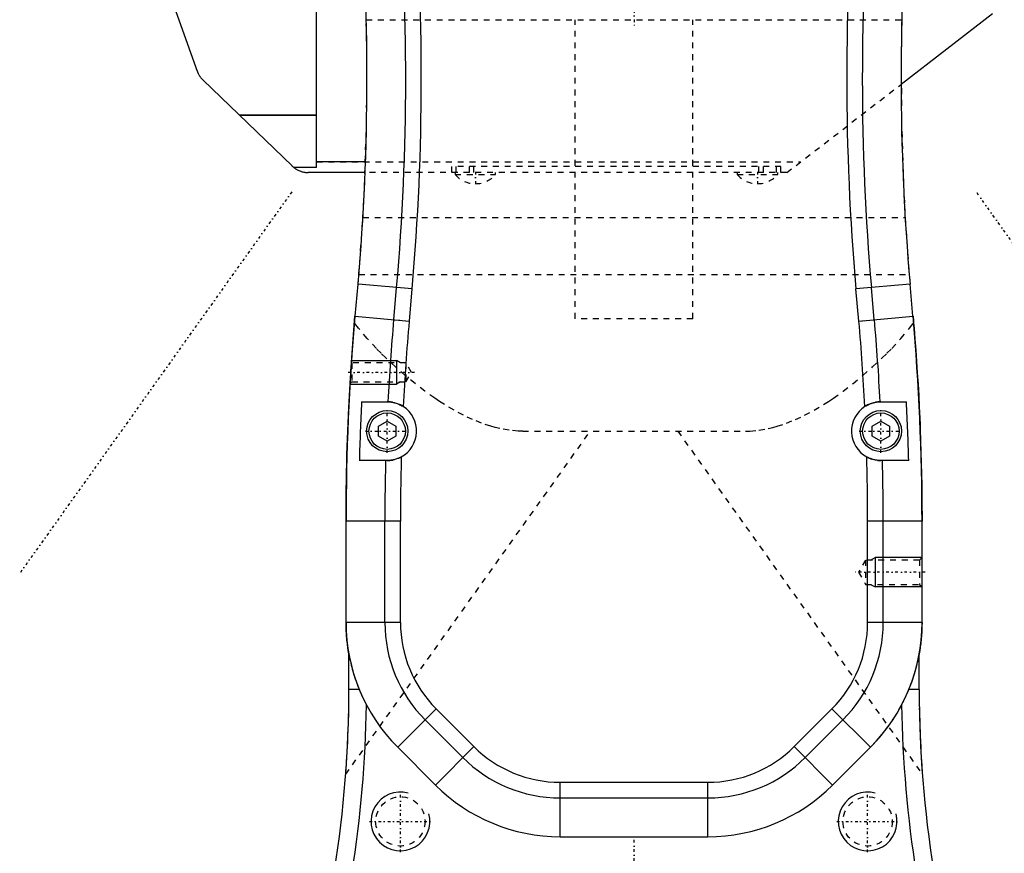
# Model space of a CAD drawing. Extents: x -202 to 415, y -1 to 644.
# Tile 4 of 9: x -5 to 163, y 378 to 520. Entities that reach past the tile are written whole.
import ezdxf

# ---------------------------------------------------------------- set-up
doc = ezdxf.new("R2010")
doc.units = 0
doc.linetypes.add('CENTER', pattern=[1.5, 0.45, -0.5, 0.05, -0.5])
doc.linetypes.add('DASHED', pattern=[2, 1, -1])
for name, color, linetype in [('AM_0', 7, 'CONTINUOUS'), ('AM_10', 7, 'CONTINUOUS'), ('AM_3', 7, 'DASHED'), ('AM_7', 7, 'CENTER')]:
    doc.layers.add(name, color=color, linetype=linetype)

msp = doc.modelspace()

# ---------------------------------------------------------------- linework, layer by layer
at = {"layer": 'AM_0', "color": 7, "linetype": 'CONTINUOUS'}
for p, q in [((14.23, 543.37), (25.68, 511.24)), ((46, 494.86), (46, 530.76)), ((161, 521), (145.44, 509)), ((41.81, 495.12), (26.68, 509.71)), ((46, 503.75), (32.86, 503.75)), ((32.88, 503.73), (46, 503.73)), ((46, 494.86), (42.1, 494.86)), ((54.31, 495.8), (46, 495.8)), ((54.25, 494), (44.58, 494)), ((52.56, 469.54), (53.04, 475.02)), ((62.25, 474.21), (53.04, 475.02)), ((59.13, 468.96), (59.61, 474.44)), ((61.77, 468.73), (62.25, 474.21)), ((146.96, 475.02), (137.75, 474.21)), ((138.23, 468.73), (137.75, 474.21)), ((140.87, 468.96), (140.39, 474.44)), ((147.44, 469.54), (146.96, 475.02)), ((51.92, 461.71), (52.52, 469.54)), ((52.52, 469.54), (61.77, 468.73)), ((138.23, 468.73), (147.48, 469.54)), ((147.55, 468.71), (147.57, 468.43)), ((51.69, 458.09), (51.92, 461.68)), ((53.65, 455), (58.13, 455)), ((141.87, 455), (146.35, 455)), ((56.51, 450.86), (58, 451.72)), ((56.51, 449.14), (56.51, 450.86)), ((58, 451.72), (59.49, 450.86)), ((59.49, 450.86), (59.49, 449.14)), ((140.51, 450.86), (142, 451.72)), ((140.51, 449.14), (140.51, 450.86)), ((142, 451.72), (143.49, 450.86)), ((143.49, 450.86), (143.49, 449.14)), ((58, 448.28), (56.51, 449.14)), ((59.49, 449.14), (58, 448.28)), ((142, 448.28), (140.51, 449.14)), ((143.49, 449.14), (142, 448.28)), ((58, 445), (53.26, 445)), ((146.74, 445), (142, 445)), ((51, 417.43), (51, 434.68)), ((60.25, 434.68), (51, 434.68)), ((57.6, 417.43), (57.6, 434.68)), ((60.25, 417.43), (60.25, 434.68)), ((149, 434.68), (139.75, 434.68)), ((139.75, 417.43), (139.75, 434.68)), ((142.4, 417.43), (142.4, 434.68)), ((149, 417.43), (149, 434.68)), ((60.25, 417.43), (51, 417.43)), ((149, 417.43), (139.75, 417.43)), ((51.5, 406.06), (51.5, 412)), ((148.5, 406.06), (148.5, 412)), ((53.24, 406.06), (51.5, 406.06)), ((148.5, 406.06), (146.76, 406.06)), ((66.33, 402.75), (59.79, 396.21)), ((72.76, 396.33), (66.33, 402.75)), ((127.24, 396.33), (133.67, 402.75)), ((140.21, 396.21), (133.67, 402.75)), ((70.88, 394.45), (64.45, 400.88)), ((129.12, 394.45), (135.55, 400.88)), ((66.22, 389.79), (59.79, 396.21)), ((72.76, 396.33), (66.22, 389.79)), ((133.78, 389.79), (127.24, 396.33)), ((133.78, 389.79), (140.21, 396.21)), ((87.43, 381), (87.43, 390.25)), ((87.43, 390.25), (112.57, 390.25)), ((112.57, 381), (112.57, 390.25)), ((87.43, 387.6), (112.57, 387.6)), ((87.43, 381), (112.57, 381))]:
    msp.add_line(p, q, dxfattribs=at)
for points in [[(25.68, 511.24, 0), (25.7, 511.2, 0), (25.74, 511.1, 0), (25.78, 511.01, 0), (25.8, 510.96, 0), (25.82, 510.91, 0), (25.86, 510.82, 0), (25.91, 510.73, 0), (25.96, 510.64, 0), (26.01, 510.55, 0), (26.06, 510.46, 0), (26.09, 510.42, 0), (26.12, 510.38, 0), (26.18, 510.29, 0), (26.24, 510.21, 0), (26.3, 510.13, 0), (26.36, 510.05, 0), (26.43, 509.97, 0), (26.46, 509.93, 0), (26.5, 509.89, 0), (26.57, 509.82, 0), (26.64, 509.74, 0), (26.68, 509.71, 0)], [(42.1, 494.86, 0), (42.05, 494.9, 0), (41.95, 494.99, 0), (41.86, 495.08, 0), (41.81, 495.12, 0)], [(42.1, 494.86, 0), (42.17, 494.81, 0), (42.29, 494.72, 0), (42.42, 494.63, 0), (42.49, 494.59, 0), (42.56, 494.55, 0), (42.69, 494.48, 0), (42.83, 494.41, 0), (42.97, 494.34, 0), (43.11, 494.28, 0), (43.25, 494.23, 0), (43.32, 494.21, 0), (43.39, 494.18, 0), (43.53, 494.14, 0), (43.67, 494.11, 0), (43.81, 494.07, 0), (43.96, 494.05, 0), (44.1, 494.03, 0), (44.17, 494.02, 0), (44.24, 494.02, 0), (44.38, 494.01, 0), (44.52, 494, 0), (44.58, 494, 0)], [(147.57, 468.43, 0), (147.65, 467.51, 0), (147.8, 465.64, 0), (147.94, 463.75, 0), (148.01, 462.8, 0), (148.07, 461.84, 0), (148.2, 459.92, 0), (148.32, 457.99, 0), (148.43, 456.05, 0), (148.53, 454.11, 0), (148.61, 452.18, 0), (148.66, 451.21, 0), (148.69, 450.25, 0), (148.76, 448.33, 0), (148.82, 446.43, 0), (148.88, 444.54, 0), (148.92, 442.68, 0), (148.95, 440.84, 0), (148.96, 439.94, 0), (148.97, 439.04, 0), (148.99, 437.27, 0), (149, 435.53, 0), (149, 434.68, 0)], [(51, 434.68, 0), (51, 435.27, 0), (51.01, 436.47, 0), (51.01, 437.69, 0), (51.02, 438.31, 0), (51.03, 438.93, 0), (51.04, 440.19, 0), (51.06, 441.46, 0), (51.16, 446, 0), (51.47, 454.04, 0), (51.69, 458.09, 0)], [(58.13, 455, 0), (58.17, 455, 0), (58.27, 454.99, 0), (58.38, 454.99, 0), (58.43, 454.98, 0), (58.49, 454.98, 0), (58.62, 454.96, 0), (58.75, 454.94, 0), (58.89, 454.92, 0), (59.04, 454.89, 0), (59.19, 454.86, 0), (59.27, 454.84, 0), (59.35, 454.81, 0), (59.51, 454.77, 0), (59.67, 454.71, 0), (59.84, 454.65, 0), (60.01, 454.58, 0), (60.17, 454.5, 0), (60.25, 454.46, 0), (60.34, 454.42, 0), (60.5, 454.33, 0), (60.66, 454.24, 0), (60.74, 454.18, 0)], [(139.26, 454.18, 0), (139.34, 454.24, 0), (139.5, 454.33, 0), (139.67, 454.42, 0), (139.75, 454.46, 0), (139.83, 454.5, 0), (140, 454.58, 0), (140.16, 454.65, 0), (140.26, 454.69, 0), (140.29, 454.7, 0), (140.32, 454.71, 0), (140.33, 454.71, 0), (140.34, 454.72, 0), (140.37, 454.73, 0), (140.4, 454.74, 0), (140.49, 454.77, 0), (140.65, 454.82, 0), (140.73, 454.84, 0), (140.81, 454.86, 0), (140.96, 454.89, 0), (141.11, 454.92, 0), (141.25, 454.94, 0), (141.38, 454.96, 0), (141.51, 454.98, 0), (141.57, 454.98, 0), (141.62, 454.99, 0), (141.73, 454.99, 0), (141.83, 455, 0), (141.87, 455, 0)], [(60.4, 445.61, 0), (60.33, 445.58, 0), (60.19, 445.5, 0), (60.05, 445.44, 0), (59.97, 445.41, 0), (59.9, 445.37, 0), (59.75, 445.32, 0), (59.61, 445.26, 0), (59.46, 445.22, 0), (59.31, 445.18, 0), (59.17, 445.14, 0), (59.1, 445.12, 0), (59.03, 445.11, 0), (58.89, 445.08, 0), (58.76, 445.06, 0), (58.63, 445.04, 0), (58.5, 445.03, 0), (58.38, 445.01, 0), (58.32, 445.01, 0), (58.26, 445.01, 0), (58.15, 445, 0), (58.05, 445, 0), (58, 445, 0)], [(142, 445, 0), (141.95, 445, 0), (141.85, 445, 0), (141.74, 445.01, 0), (141.68, 445.01, 0), (141.62, 445.01, 0), (141.5, 445.03, 0), (141.37, 445.04, 0), (141.24, 445.06, 0), (141.11, 445.08, 0), (140.97, 445.11, 0), (140.9, 445.12, 0), (140.83, 445.14, 0), (140.68, 445.18, 0), (140.54, 445.22, 0), (140.4, 445.26, 0), (140.25, 445.32, 0), (140.1, 445.37, 0), (140.03, 445.4, 0), (139.96, 445.44, 0), (139.81, 445.5, 0), (139.67, 445.58, 0), (139.6, 445.61, 0)], [(51.5, 412, 0), (51.47, 412.14, 0), (51.42, 412.42, 0), (51.38, 412.7, 0), (51.36, 412.84, 0), (51.33, 412.98, 0), (51.29, 413.27, 0), (51.25, 413.56, 0), (51.22, 413.86, 0), (51.18, 414.15, 0), (51.15, 414.45, 0), (51.14, 414.6, 0), (51.12, 414.75, 0), (51.1, 415.06, 0), (51.07, 415.37, 0), (51.05, 415.68, 0), (51.04, 415.99, 0), (51.02, 416.31, 0), (51.02, 416.46, 0), (51.01, 416.62, 0), (51.01, 416.94, 0), (51, 417.27, 0), (51, 417.43, 0)], [(149, 417.43, 0), (149, 417.27, 0), (148.99, 416.94, 0), (148.99, 416.62, 0), (148.98, 416.46, 0), (148.98, 416.31, 0), (148.96, 415.99, 0), (148.95, 415.68, 0), (148.93, 415.37, 0), (148.9, 415.06, 0), (148.88, 414.75, 0), (148.86, 414.6, 0), (148.85, 414.45, 0), (148.82, 414.15, 0), (148.78, 413.86, 0), (148.75, 413.56, 0), (148.71, 413.27, 0), (148.67, 412.98, 0), (148.64, 412.84, 0), (148.62, 412.7, 0), (148.58, 412.42, 0), (148.53, 412.14, 0), (148.5, 412, 0)]]:
    msp.add_polyline3d(points, dxfattribs=at)
for centre, radius in [((58, 450), 3.5), ((58, 450), 3.1), ((142, 450), 3.5), ((142, 450), 3.1)]:
    msp.add_circle(centre, radius, dxfattribs=at)
for centre, radius, start, end in [((-345.44, 509.88), 406.6, 355, 4.9434), ((-345.44, 509.88), 409.25, 355, 4.9373), ((545.44, 509.88), 409.25, 175, 185), ((545.44, 509.88), 406.6, 175, 185), ((545.44, 509.88), 400, 175, 185), ((-345.44, 509.88), 400, 355, 4.9589), ((451, 434.68), 400, 175, 180), ((-251, 434.68), 400, 0, 5), ((451, 434.68), 393.4, 175, 177.0391), ((451, 434.68), 390.75, 175, 177.1385), ((-251, 434.68), 390.75, 2.8615, 5), ((-251, 434.68), 393.4, 2.9609, 5), ((451, 434.68), 397.87, 177.0722, 178.5134), ((58, 450), 5, 298.7116, 56.8229), ((142, 450), 5, 123.1771, 241.2884), ((-251, 434.68), 397.87, 1.4866, 2.9278), ((451, 434.68), 393.4, 178.4965, 180), ((451, 434.68), 390.75, 178.3961, 180), ((-251, 434.68), 390.75, 0, 1.6039), ((-251, 434.68), 393.4, 0, 1.5035), ((81, 417.43), 30, 180, 225), ((81, 417.43), 23.4, 180, 225), ((81, 417.43), 20.75, 180, 225), ((119, 417.43), 20.75, 315, 0), ((119, 417.43), 23.4, 315, 0), ((119, 417.43), 30, 315, 0), ((-148.5, 406.56), 200, 351.0032, 359.8581), ((348.5, 406.56), 200, 180.1419, 188.9968), ((-148.5, 406.56), 203, 351.0031, 359.1141), ((348.5, 406.56), 203, 180.8859, 188.9969), ((87.43, 411), 20.75, 225, 270), ((112.57, 411), 20.75, 270, 315), ((87.43, 411), 23.4, 225, 270), ((112.57, 411), 23.4, 270, 315), ((87.43, 411), 30, 225, 270), ((112.57, 411), 30, 270, 315)]:
    msp.add_arc(centre, radius, start, end, dxfattribs=at)
at = {"layer": 'AM_10', "color": 7, "linetype": 'CONTINUOUS'}
for p, q in [((51.94, 462), (59.6, 462)), ((60.26, 461.62), (59.6, 462)), ((59.6, 462), (59.6, 458)), ((51.68, 458), (59.6, 458)), ((60.26, 458.38), (59.6, 458)), ((140.25, 428.07), (141, 428.5)), ((149, 428.5), (141, 428.5)), ((141, 428.5), (141, 423.5)), ((140.25, 423.93), (141, 423.5)), ((149, 423.5), (141, 423.5))]:
    msp.add_line(p, q, dxfattribs=at)
for centre in [(60.25, 383.6), (139.75, 383.6)]:
    msp.add_arc(centre, 5, 75, 15, dxfattribs=at)
at = {"layer": 'AM_3', "color": 6, "linetype": 'DASHED'}
for p, q in [((54.43, 520), (145.57, 520)), ((90, 469.13), (90, 520)), ((110, 469.13), (110, 520)), ((126, 494), (145.44, 509)), ((46, 495.8), (128.34, 495.8)), ((69, 494), (69, 495)), ((125, 495), (69, 495)), ((69.75, 494), (69.75, 495)), ((72, 494), (72, 495)), ((72.75, 494), (72.75, 495)), ((121.25, 494), (121.25, 495)), ((122, 494), (122, 495)), ((124.25, 494), (124.25, 495)), ((125, 494), (125, 495)), ((126, 494), (54.25, 494)), ((69.55, 494), (69.55, 493.66)), ((69.55, 493.66), (76.45, 493.66)), ((76.45, 493.66), (76.45, 494)), ((117.55, 494), (117.55, 493.66)), ((117.55, 493.66), (124.45, 493.66)), ((124.45, 493.66), (124.45, 494)), ((53.18, 476.63), (53.87, 486.32)), ((53.87, 486.32), (146.13, 486.32)), ((146.13, 486.32), (146.82, 476.63)), ((53.04, 475.02), (53.18, 476.63)), ((53.18, 476.63), (146.82, 476.63)), ((146.82, 476.63), (146.96, 475.02)), ((52.52, 469.54), (52.56, 469.54)), ((110, 469.13), (90, 469.13)), ((147.44, 469.54), (147.48, 469.54)), ((147.48, 469.54), (147.55, 468.71)), ((59.13, 468.96), (61.74, 468.73)), ((138.23, 468.73), (140.87, 468.96)), ((51.69, 458.09), (51.92, 461.71)), ((51.98, 461.62), (51.92, 461.68)), ((61.2, 461.62), (51.98, 461.62)), ((51.98, 461.62), (51.98, 458.38)), ((62.14, 460), (61.2, 461.62)), ((61.2, 461.62), (61.2, 458.38)), ((61.2, 458.38), (62.14, 460)), ((51.69, 458.09), (51.98, 458.38)), ((51.98, 458.38), (61.2, 458.38)), ((50.94, 391.62), (92.57, 450)), ((81.06, 450), (118.94, 450)), ((107.43, 450), (149.06, 391.62)), ((139.4, 428.07), (138.2, 426)), ((148.56, 428.07), (139.4, 428.07)), ((139.4, 428.07), (139.4, 423.93)), ((149, 428.5), (148.56, 428.07)), ((148.56, 428.07), (148.56, 423.93)), ((138.2, 426), (139.4, 423.93)), ((139.4, 423.93), (148.56, 423.93)), ((148.56, 423.93), (149, 423.5))]:
    msp.add_line(p, q, dxfattribs=at)
for points in [[(53.87, 486.32, 0), (54.15, 491.84, 0), (54.5, 503.03, 0), (54.54, 514.34, 0), (54.43, 520, 0)], [(145.57, 520, 0), (145.46, 514.34, 0), (145.5, 503.03, 0), (145.85, 491.84, 0), (146.13, 486.32, 0)], [(81.06, 450, 0), (80.29, 450.02, 0), (78.74, 450.16, 0), (77.18, 450.43, 0), (76.4, 450.62, 0), (75.63, 450.84, 0), (74.07, 451.35, 0), (72.53, 451.98, 0), (70.97, 452.71, 0), (69.37, 453.57, 0), (67.74, 454.54, 0), (66.91, 455.07, 0), (66.08, 455.62, 0), (64.41, 456.8, 0), (62.74, 458.09, 0), (61.06, 459.46, 0), (59.4, 460.92, 0), (57.76, 462.46, 0), (56.96, 463.26, 0), (56.16, 464.07, 0), (54.61, 465.76, 0), (53.13, 467.52, 0), (52.43, 468.43, 0)], [(118.94, 450, 0), (119.71, 450.02, 0), (121.26, 450.16, 0), (122.82, 450.43, 0), (123.6, 450.62, 0), (124.37, 450.84, 0), (125.93, 451.35, 0), (127.47, 451.98, 0), (129.03, 452.71, 0), (130.63, 453.57, 0), (132.26, 454.54, 0), (133.09, 455.07, 0), (133.92, 455.62, 0), (135.59, 456.8, 0), (137.26, 458.09, 0), (138.94, 459.46, 0), (140.6, 460.92, 0), (142.24, 462.46, 0), (143.04, 463.26, 0), (143.84, 464.07, 0), (145.39, 465.76, 0), (146.87, 467.52, 0), (147.57, 468.43, 0)], [(51.5, 412, 0), (51.5, 412, 0), (51.5, 412, 0), (51.5, 412, 0), (51.5, 412, 0), (51.5, 412, 0), (51.5, 412, 0), (51.5, 412, 0), (51.5, 412, 0), (51.5, 412, 0), (51.5, 412, 0), (51.5, 411.99, 0), (51.5, 411.99, 0), (51.5, 411.99, 0), (51.5, 411.99, 0), (51.5, 411.99, 0), (51.5, 411.99, 0), (51.5, 411.98, 0), (51.5, 411.98, 0), (51.5, 411.98, 0), (51.5, 411.98, 0), (51.5, 411.97, 0), (51.5, 411.97, 0), (51.5, 411.97, 0), (51.5, 411.97, 0), (51.5, 411.96, 0), (51.5, 411.96, 0), (51.5, 411.96, 0), (51.51, 411.96, 0), (51.51, 411.95, 0), (51.51, 411.95, 0), (51.51, 411.94, 0), (51.51, 411.94, 0), (51.51, 411.94, 0), (51.51, 411.93, 0), (51.51, 411.93, 0), (51.51, 411.92, 0), (51.51, 411.92, 0), (51.51, 411.91, 0), (51.51, 411.91, 0), (51.52, 411.91, 0), (51.52, 411.9, 0), (51.52, 411.9, 0), (51.52, 411.89, 0), (51.52, 411.87, 0), (51.53, 411.83, 0), (51.54, 411.79, 0), (51.54, 411.77, 0), (51.54, 411.75, 0), (51.55, 411.71, 0), (51.56, 411.67, 0), (51.57, 411.62, 0), (51.58, 411.57, 0), (51.59, 411.52, 0), (51.59, 411.5, 0), (51.6, 411.47, 0), (51.61, 411.42, 0), (51.62, 411.37, 0), (51.63, 411.34, 0), (51.63, 411.32, 0), (51.64, 411.26, 0), (51.65, 411.21, 0), (51.66, 411.18, 0), (51.67, 411.15, 0), (51.68, 411.09, 0), (51.69, 411.04, 0), (51.73, 410.84, 0), (51.81, 410.51, 0), (51.89, 410.18, 0), (51.98, 409.84, 0), (52.07, 409.49, 0), (52.12, 409.32, 0), (52.17, 409.14, 0), (52.28, 408.78, 0), (52.39, 408.42, 0), (52.5, 408.05, 0), (52.63, 407.69, 0), (52.76, 407.32, 0), (52.82, 407.14, 0), (52.89, 406.96, 0), (53.03, 406.6, 0), (53.17, 406.24, 0), (53.24, 406.06, 0)], [(146.76, 406.06, 0), (146.83, 406.24, 0), (146.97, 406.6, 0), (147.11, 406.96, 0), (147.18, 407.14, 0), (147.24, 407.32, 0), (147.37, 407.69, 0), (147.5, 408.05, 0), (147.61, 408.42, 0), (147.72, 408.78, 0), (147.83, 409.14, 0), (147.88, 409.32, 0), (147.93, 409.49, 0), (148.02, 409.84, 0), (148.11, 410.18, 0), (148.19, 410.51, 0), (148.27, 410.84, 0), (148.31, 411.04, 0), (148.32, 411.09, 0), (148.33, 411.15, 0), (148.34, 411.18, 0), (148.35, 411.21, 0), (148.36, 411.26, 0), (148.37, 411.32, 0), (148.37, 411.34, 0), (148.38, 411.37, 0), (148.39, 411.42, 0), (148.4, 411.47, 0), (148.41, 411.5, 0), (148.41, 411.52, 0), (148.42, 411.57, 0), (148.43, 411.62, 0), (148.44, 411.67, 0), (148.45, 411.71, 0), (148.46, 411.75, 0), (148.46, 411.77, 0), (148.46, 411.79, 0), (148.47, 411.83, 0), (148.48, 411.87, 0), (148.48, 411.89, 0), (148.48, 411.9, 0), (148.48, 411.9, 0), (148.48, 411.91, 0), (148.49, 411.91, 0), (148.49, 411.91, 0), (148.49, 411.92, 0), (148.49, 411.92, 0), (148.49, 411.93, 0), (148.49, 411.93, 0), (148.49, 411.94, 0), (148.49, 411.94, 0), (148.49, 411.94, 0), (148.49, 411.95, 0), (148.49, 411.95, 0), (148.49, 411.96, 0), (148.5, 411.96, 0), (148.5, 411.96, 0), (148.5, 411.96, 0), (148.5, 411.97, 0), (148.5, 411.97, 0), (148.5, 411.97, 0), (148.5, 411.97, 0), (148.5, 411.98, 0), (148.5, 411.98, 0), (148.5, 411.98, 0), (148.5, 411.98, 0), (148.5, 411.99, 0), (148.5, 411.99, 0), (148.5, 411.99, 0), (148.5, 411.99, 0), (148.5, 411.99, 0), (148.5, 411.99, 0), (148.5, 412, 0), (148.5, 412, 0), (148.5, 412, 0), (148.5, 412, 0), (148.5, 412, 0), (148.5, 412, 0), (148.5, 412, 0), (148.5, 412, 0), (148.5, 412, 0), (148.5, 412, 0), (148.5, 412, 0)], [(50.94, 391.62, 0), (50.94, 391.63, 0), (50.95, 391.73, 0), (50.96, 391.94, 0), (50.97, 392.09, 0), (50.99, 392.26, 0), (51.02, 392.68, 0), (51.05, 393.2, 0), (51.09, 393.82, 0), (51.14, 394.53, 0), (51.18, 395.33, 0), (51.21, 395.76, 0), (51.23, 396.21, 0), (51.28, 397.17, 0), (51.32, 398.19, 0), (51.37, 399.28, 0), (51.4, 400.43, 0), (51.44, 401.62, 0), (51.45, 402.23, 0), (51.46, 402.85, 0), (51.48, 404.12, 0), (51.49, 405.41, 0), (51.5, 406.06, 0)], [(53.24, 406.06, 0), (53.43, 405.62, 0), (53.82, 404.73, 0), (54.07, 404.21, 0), (54.14, 404.07, 0), (54.21, 403.92, 0), (54.25, 403.85, 0), (54.29, 403.78, 0), (54.36, 403.63, 0), (54.44, 403.49, 0), (54.47, 403.42, 0)], [(145.53, 403.42, 0), (145.56, 403.49, 0), (145.63, 403.62, 0), (145.7, 403.76, 0), (145.74, 403.83, 0), (145.77, 403.9, 0), (145.84, 404.03, 0), (145.91, 404.18, 0), (146.15, 404.68, 0), (146.56, 405.59, 0), (146.76, 406.06, 0)], [(148.5, 406.06, 0), (148.51, 405.41, 0), (148.52, 404.12, 0), (148.54, 402.85, 0), (148.55, 402.23, 0), (148.56, 401.62, 0), (148.6, 400.43, 0), (148.63, 399.28, 0), (148.68, 398.19, 0), (148.72, 397.17, 0), (148.77, 396.21, 0), (148.79, 395.76, 0), (148.82, 395.33, 0), (148.86, 394.53, 0), (148.91, 393.82, 0), (148.95, 393.2, 0), (148.98, 392.68, 0), (149.01, 392.26, 0), (149.03, 392.09, 0), (149.04, 391.94, 0), (149.05, 391.73, 0), (149.06, 391.63, 0), (149.06, 391.62, 0)]]:
    msp.add_polyline3d(points, dxfattribs=at)
for centre in [(60.25, 383.6), (139.75, 383.6)]:
    msp.add_circle(centre, 4.19, dxfattribs=at)
for centre, radius, start, end in [((73, 496.7), 4.6, 221.3662, 269.9713), ((73, 496.7), 4.6, 270.0287, 318.6338), ((121, 496.7), 4.6, 221.3662, 269.9713), ((121, 496.7), 4.6, 270.0287, 318.6338), ((58, 450), 5, 56.8229, 90), ((142, 450), 5, 90, 123.1771), ((58, 450), 5, 270, 298.7116), ((142, 450), 5, 241.2884, 270), ((119, 417.43), 30, 315, 332.1657)]:
    msp.add_arc(centre, radius, start, end, dxfattribs=at)
at = {"layer": 'AM_7', "color": 4, "linetype": 'CENTER'}
for p, q in [((100, 631.65), (100, 518.55)), ((73, 494.1), (73, 492)), ((121, 494.1), (121, 492)), ((41.75, 490.69), (-4.53, 425.79)), ((204.53, 425.79), (158.25, 490.69)), ((62.66, 460), (51.07, 460)), ((58, 446.32), (58, 453.68)), ((142, 446.32), (142, 453.68)), ((54.33, 450), (61.67, 450)), ((138.32, 450), (145.68, 450)), ((149.54, 426), (137.66, 426)), ((60.25, 378.35), (60.25, 388.85)), ((139.75, 378.35), (139.75, 388.85)), ((55, 383.6), (65.5, 383.6)), ((134.5, 383.6), (145, 383.6)), ((100, 259.1), (100, 380.9))]:
    msp.add_line(p, q, dxfattribs=at)

doc.saveas('drawing.dxf')
